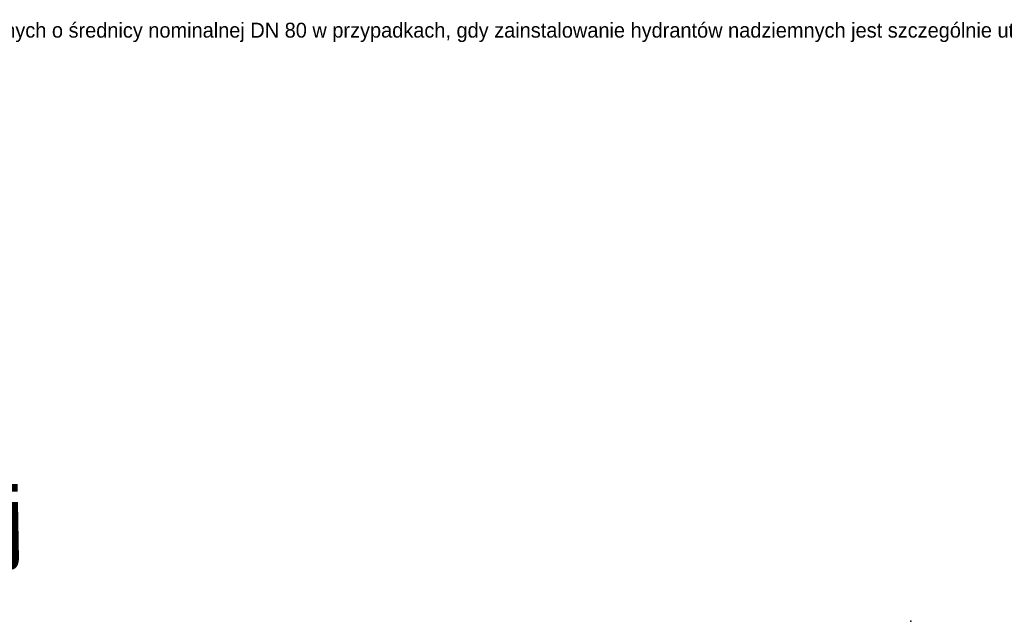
# Model space of a CAD drawing. Extents: x 0 to 7432618, y -40 to 5712028.
# Tile 131 of 165: x 7431405 to 7431537, y 5711719 to 5711800. Entities that reach past the tile are written whole.
import ezdxf

# ---------------------------------------------------------------- set-up
doc = ezdxf.new("R2010")
doc.units = 0
doc.header["$MEASUREMENT"] = 0
doc.layers.add('rysunek', color=7, linetype='Continuous')
doc.layers.add('zakres', color=7, linetype='Continuous')
doc.styles.add('25', font='GOTHIC.TTF', dxfattribs={"oblique": 8, "height": 0.35})

msp = doc.modelspace()

# ---------------------------------------------------------------- linework, layer by layer
at = {"layer": 'zakres', "color": 18, "true_color": 0x000000}
msp.add_point((7431524.37, 5711719.06), dxfattribs=at)

# ---------------------------------------------------------------- texts
at = {"layer": 'rysunek', "linetype": 'ByBlock', "insert": (7431346, 5711799.33), "char_height": 2, "attachment_point": 1}
msp.add_mtext('\\C1;Dopuszcza się instalowanie hydrantów podziemnych o średnicy nominalnej DN 80 w przypadkach, gdy zainstalowanie hydrantów nadziemnych jest szczególnie utrudnione lub niewskazane, na przykład ze względu na utrudnienia w ruchu.', dxfattribs=at)
at = {"layer": 'rysunek', "color": 1, "insert": (7431192.47, 5711737.01), "char_height": 8.5, "attachment_point": 1, "style": '25'}
msp.add_mtext_dynamic_manual_height_columns('\\C256;\\fCentury Gothic|b0|i0|c238;\\Q-1;\\A1;obrót 27%%D załączniki do NK i dec. drogowej', width=368.3805, gutter_width=0, heights=[16.23], dxfattribs=at)

doc.saveas('drawing.dxf')
